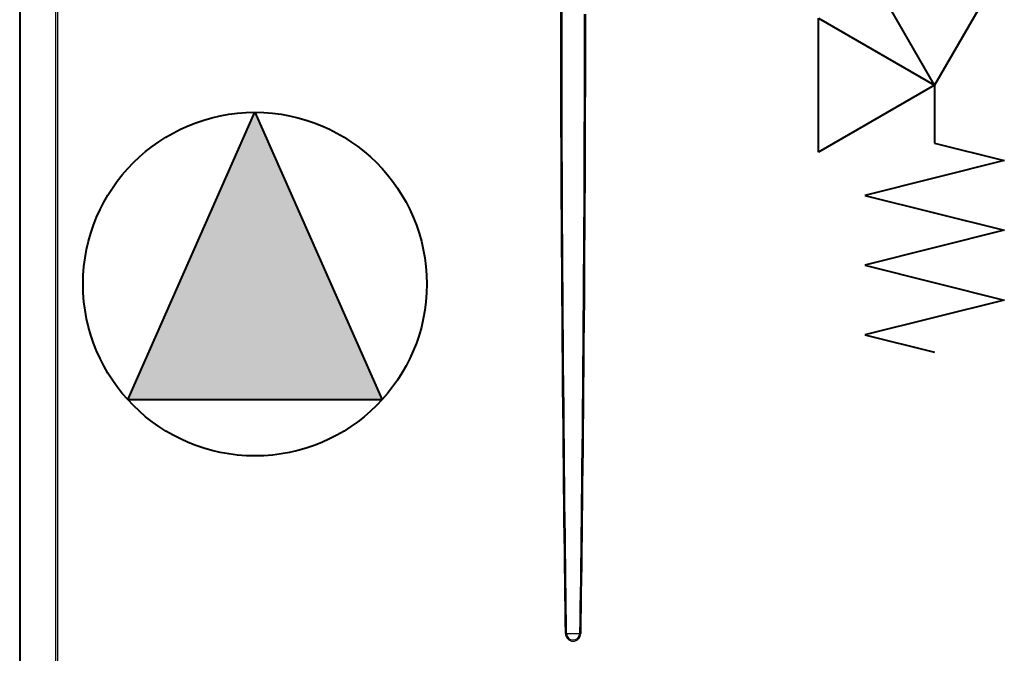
# Model space of a CAD drawing. Header units: centimetres. Extents: x 22052 to 56535, y 76485 to 78519.
# Tile 217 of 235: x 54345 to 54425, y 77773 to 77825. Entities that reach past the tile are written whole.
import ezdxf
from ezdxf.lldxf.tags import DXFTag

# ---------------------------------------------------------------- set-up
doc = ezdxf.new("R2010")
doc.units = ezdxf.units.CM
doc.layers.add('$_urządzenia', color=250, linetype='Continuous')
doc.layers.add('Gruba', color=7, linetype='Continuous', lineweight=40)
doc.layers.add('IS_Zimna_woda', color=5, linetype='SOLID', lineweight=40)
tags = doc.linetypes.add('SOLID', pattern=[10, 10, 0]).pattern_tags.tags
tags[6:7] = [DXFTag(74, 4), DXFTag(75, 0), DXFTag(340, '0'), DXFTag(46, 0.0), DXFTag(50, 0.0), DXFTag(44, 0.0), DXFTag(45, 0.0)]
tags[4:5] = [DXFTag(74, 4), DXFTag(75, 0), DXFTag(340, '0'), DXFTag(46, 0.0), DXFTag(50, 0.0), DXFTag(44, 0.0), DXFTag(45, 0.0)]

# ---------------------------------------------------------------- blocks, each defined once
blk = doc.blocks.new('A$C92957c0b')
at = {"layer": '$_urządzenia'}
for p, q in [((-300, -1125.6), (-300, -30.4)), ((-299.63, -1125.6), (-299.63, -30.4)), ((-280.56, -30.4), (-280.56, -1125.6)), ((-279.34, -1127), (-279.34, -29)), ((-3.51, -854), (-4.15, -854.02)), ((-3.51, -854), (3.51, -854)), ((3.51, -854), (4.15, -854.02))]:
    blk.add_line(p, q, dxfattribs=at)
for points in [[(-4.15, -854.02), (-4.25, -847.27), (-4.34, -840.26), (-4.44, -832.98), (-4.54, -825.46), (-4.64, -817.67), (-4.74, -809.58), (-4.84, -801.18), (-4.95, -792.47), (-5.05, -783.38), (-5.16, -773.91), (-5.27, -764.06), (-5.37, -753.76), (-5.48, -742.97), (-5.59, -731.74), (-5.7, -720.1), (-5.8, -708.02), (-5.91, -695.53), (-6.01, -682.85), (-6.1, -669.96), (-6.19, -656.87), (-6.27, -643.77), (-6.35, -630.7), (-6.42, -617.61), (-6.48, -604.57), (-6.53, -591.61), (-6.58, -578.68), (-6.62, -565.73), (-6.65, -552.78), (-6.68, -539.81), (-6.7, -526.63), (-6.71, -513.28)], [(-3.51, -854), (-3.61, -847.25), (-3.7, -840.24), (-3.8, -832.96), (-3.9, -825.44), (-4, -817.66), (-4.1, -809.56), (-4.2, -801.16), (-4.31, -792.45), (-4.41, -783.36), (-4.52, -773.89), (-4.62, -764.04), (-4.73, -753.74), (-4.84, -742.95), (-4.94, -731.72), (-5.05, -720.08), (-5.15, -708), (-5.25, -695.52), (-5.35, -682.83), (-5.44, -669.95), (-5.52, -656.86), (-5.6, -643.76), (-5.67, -630.68), (-5.74, -617.6), (-5.8, -604.55), (-5.85, -591.59), (-5.89, -578.67), (-5.93, -565.72), (-5.96, -552.77), (-5.99, -539.8), (-6.01, -526.62), (-6.02, -513.27)], [(6.02, -518.1), (6, -530.98), (5.98, -543.92), (5.95, -556.91), (5.92, -569.89), (5.88, -582.87), (5.83, -595.85), (5.78, -608.78), (5.72, -621.66), (5.65, -634.48), (5.58, -647.23), (5.5, -659.92), (5.42, -672.53), (5.33, -684.96), (5.24, -697.23), (5.14, -709.31), (5.04, -721.03), (4.94, -732.33), (4.83, -743.26), (4.73, -753.78), (4.62, -763.87), (4.52, -773.56), (4.42, -782.9), (4.31, -791.87), (4.21, -800.49), (4.11, -808.83), (4.01, -816.89), (3.91, -824.67), (3.81, -832.26), (3.71, -839.7), (3.61, -846.94), (3.51, -854)], [(6.71, -518.1), (6.69, -530.99), (6.67, -543.94), (6.64, -556.92), (6.61, -569.9), (6.56, -582.88), (6.51, -595.86), (6.46, -608.79), (6.4, -621.67), (6.33, -634.49), (6.25, -647.24), (6.17, -659.93), (6.08, -672.55), (5.99, -684.98), (5.89, -697.25), (5.79, -709.33), (5.69, -721.05), (5.59, -732.34), (5.48, -743.27), (5.37, -753.8), (5.27, -763.89), (5.16, -773.58), (5.06, -782.91), (4.95, -791.89), (4.85, -800.5), (4.75, -808.85), (4.65, -816.91), (4.55, -824.69), (4.45, -832.28), (4.35, -839.71), (4.25, -846.96), (4.15, -854.02)]]:
    blk.add_lwpolyline(points, dxfattribs=at)
for radius, start, end in [(4.15, 180.2442, 359.7558), (3.51, 180, 0)]:
    blk.add_arc((0, -854), radius, start, end, dxfattribs=at)
blk = doc.blocks.new('Valvola di sicurezza')
at = {"layer": 'IS_Zimna_woda', "color": 18, "true_color": 0x000000}
for p, q in [((-0.5906, 4.675), (0, 4.8227)), ((0.5906, 4.3797), (-0.5906, 4.675)), ((-0.5906, 4.0844), (0.5906, 4.3797)), ((0.5906, 3.7891), (-0.5906, 4.0844)), ((-0.5906, 3.4938), (0.5906, 3.7891)), ((0.5906, 3.1985), (-0.5906, 3.4938)), ((0, 3.0508), (0.5906, 3.1985)), ((0, 2.5594), (-0.9844, 3.1277)), ((-0.9844, 3.1277), (-0.9844, 1.991)), ((0, 2.5594), (0, 3.0508)), ((-0.9844, 1.991), (0, 2.5594)), ((0, 2.5594), (-0.5683, 1.575)), ((0.5683, 1.575), (0, 2.5594)), ((-0.5683, 1.575), (0.5683, 1.575)), ((0, 1.575), (0, 0))]:
    blk.add_line(p, q, dxfattribs=at)
blk = doc.blocks.new('Pompa')
at = {"layer": 'Gruba'}
h = blk.add_hatch(color=256, dxfattribs=at)
h.dxf.hatch_style = 1
h.paths.add_polyline_path([(9.403, 10.336), (-13.973, 0), (9.403, -10.336)])
for p, q in [((-13.973, 0), (9.403, 10.336)), ((9.403, 10.336), (9.403, -10.336)), ((9.403, -10.336), (-13.973, 0))]:
    blk.add_line(p, q, dxfattribs=at)
blk.add_circle((0, 0), 13.973, dxfattribs=at)

msp = doc.modelspace()

# ---------------------------------------------------------------- block references
at = {"layer": '$_urządzenia', "xscale": 0.15, "yscale": 0.15, "zscale": 0.15}
msp.add_blockref('A$C92957c0b', (54390.275, 77902.732), dxfattribs=at)
at = {"color": 1, "lineweight": 5, "xscale": -9.600000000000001, "yscale": 9.600000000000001, "zscale": 9.600000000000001, "rotation": 180}
msp.add_blockref('Valvola di sicurezza', (54419.665, 77843.804), dxfattribs=at)
at = {"layer": 'Gruba', "lineweight": 15, "rotation": 270}
msp.add_blockref('Pompa', (54364.401, 77803.051), dxfattribs=at)

doc.saveas('drawing.dxf')
